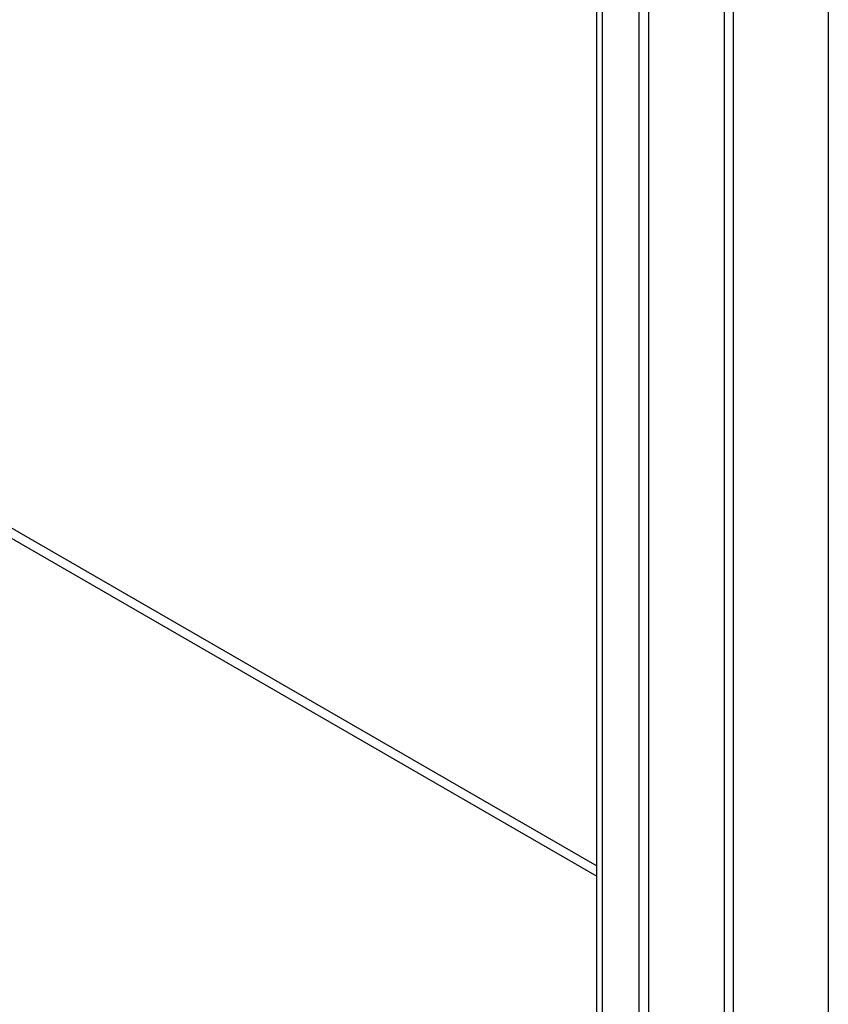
# Model space of a CAD drawing. Header units: inches. Extents: x 17 to 237, y 17 to 149.
# Tile 96 of 113: x 224.32 to 228.34, y 75.01 to 79.9. Entities that reach past the tile are written whole.
import ezdxf

# ---------------------------------------------------------------- set-up
doc = ezdxf.new("R2010")
doc.units = ezdxf.units.IN
doc.header["$MEASUREMENT"] = 0
doc.layers.add('Visible Edges(ANSI)', color=7, linetype='Continuous', lineweight=25)
doc.layers.add('Visible Tangent Edges(ANSI)', color=7, linetype='Continuous', lineweight=25)

msp = doc.modelspace()

# ---------------------------------------------------------------- linework, layer by layer
at = {"layer": 'Visible Edges(ANSI)'}
for p, q in [((227.1888, 65.8489), (227.1888, 103.6379)), ((227.3983, 103.4622), (227.3983, 65.7353)), ((227.4464, 65.7631), (227.4464, 103.4899))]:
    msp.add_line(p, q, dxfattribs=at)
at = {"layer": 'Visible Tangent Edges(ANSI)'}
for p, q in [((228.3381, 104.3194), (228.3381, 65.2892)), ((227.8218, 103.996), (227.8218, 66.1581)), ((227.8656, 103.9593), (227.8656, 66.1948)), ((227.2177, 65.7334), (227.2177, 103.6725)), ((211.4594, 84.7765), (227.1888, 75.6952)), ((211.4375, 84.7386), (227.1888, 75.6446))]:
    msp.add_line(p, q, dxfattribs=at)

doc.saveas('drawing.dxf')
